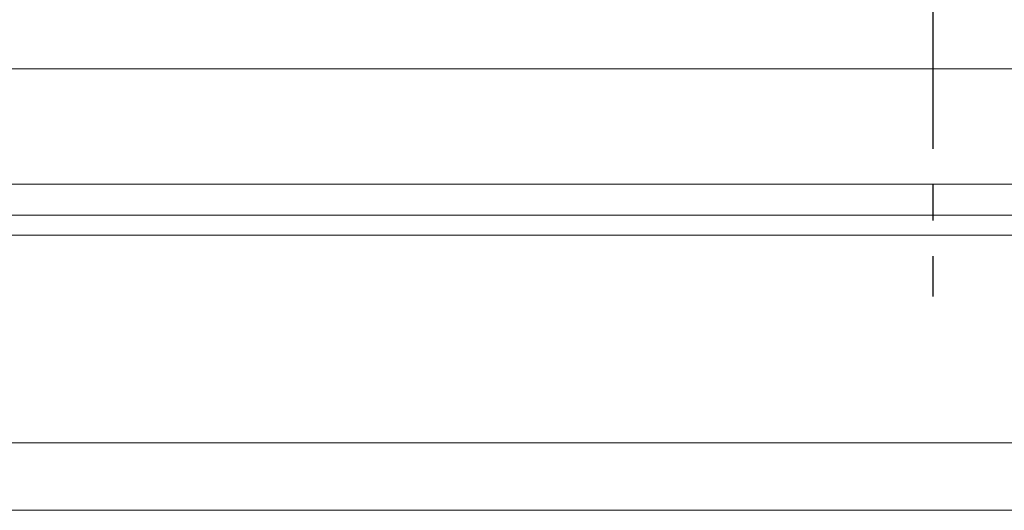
# Model space of a CAD drawing. Header units: millimetres. Extents: x -24 to 264, y 297 to 404.
# Tile 32 of 48: x 205.23 to 222.73, y 320.77 to 329.5. Entities that reach past the tile are written whole.
import ezdxf

# ---------------------------------------------------------------- set-up
doc = ezdxf.new("R2010")
doc.units = ezdxf.units.MM
doc.linetypes.add('CENTER', pattern=[10.16, 6.35, -1.27, 1.27, -1.27])
doc.layers.add('CL', color=1, linetype='CENTER')
doc.layers.add('OUT', color=3, linetype='Continuous')

msp = doc.modelspace()

# ---------------------------------------------------------------- linework, layer by layer
at = {"layer": 'CL', "color": 0, "ltscale": 0.5}
msp.add_line((221.457, 355.772), (221.457, 324.572), dxfattribs=at)
at = {"layer": 'OUT', "color": 0, "linetype": 'Continuous', "lineweight": 15}
for p, q in [((233.457, 328.622), (174.457, 328.622)), ((233.457, 326.572), (174.457, 326.572)), ((264.204, 326.018), (145.804, 326.018)), ((264.204, 325.665), (145.749, 325.665)), ((264.204, 321.972), (144.627, 321.972)), ((264.204, 320.772), (104.204, 320.772))]:
    msp.add_line(p, q, dxfattribs=at)

doc.saveas('drawing.dxf')
